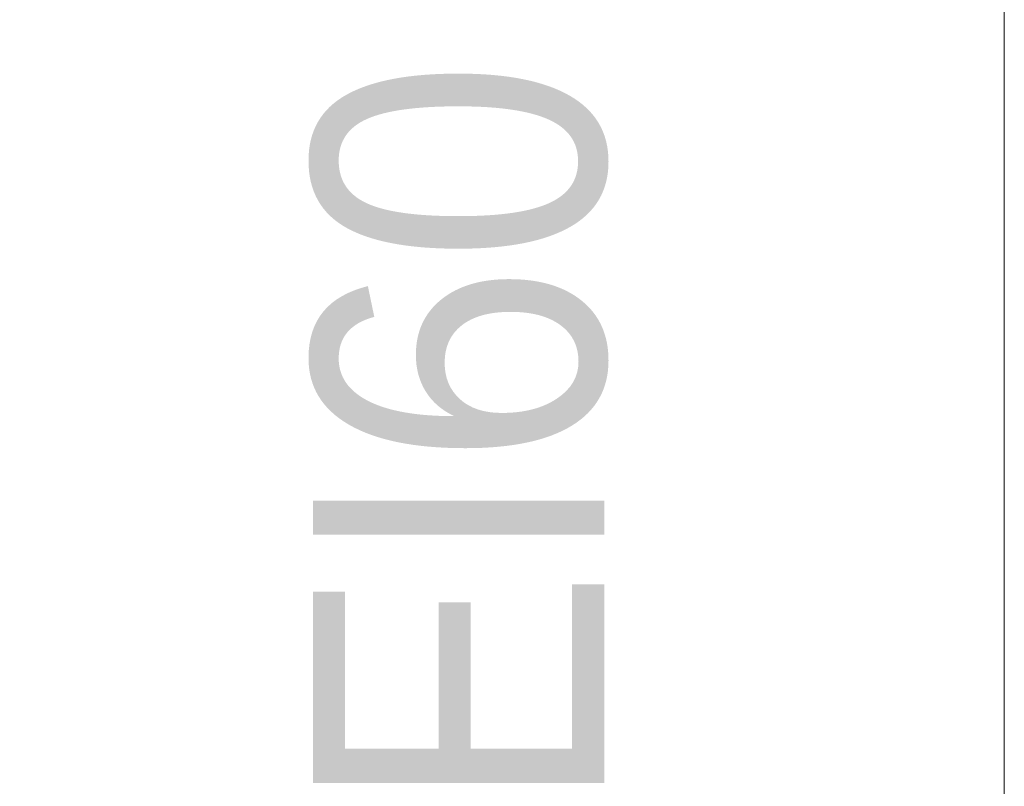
# Model space of a CAD drawing. Header units: centimetres. Extents: x -1631 to 21770, y -8842 to 3590.
# Tile 66 of 87: x 425 to 486, y 1036 to 1084. Entities that reach past the tile are written whole.
import ezdxf

# ---------------------------------------------------------------- set-up
doc = ezdxf.new("R2010")
doc.units = ezdxf.units.CM
doc.linetypes.add('Dash', pattern=[60, 30, -30])
for name, color, linetype, lineweight in [('A-DOOR', 31, 'Continuous', 13), ('A-DOOR-HDLN', 31, 'Dash', 9), ('G-ANNO-TEXT', 231, 'Continuous', 13)]:
    doc.layers.add(name, color=color, linetype=linetype, lineweight=lineweight)
doc.styles.add('Arial', font='arial.ttf', dxfattribs={"width": 0.9, "height": 18})

# ---------------------------------------------------------------- blocks, each defined once
blk = doc.blocks.new('Schueco_FWS_ADS-75-SimplySmart_inw_Family-02 - FWS SI insert unit 90-2368450-5_piętro III __10_50 m_ - stan projektowany')
at = {"layer": 'A-DOOR'}
blk.add_line((-72.3, -7.6), (-72.3, -101.55), dxfattribs=at)
at = {"layer": 'A-DOOR-HDLN'}
blk.add_arc((-72.3, -7.6), 93.95, 270, 0, dxfattribs=at)

msp = doc.modelspace()

# ---------------------------------------------------------------- block references
at = {"layer": 'A-DOOR', "rotation": 180}
msp.add_blockref('Schueco_FWS_ADS-75-SimplySmart_inw_Family-02 - FWS SI insert unit 90-2368450-5_piętro III __10_50 m_ - stan projektowany', (413.877, 1013.376), dxfattribs=at)

# ---------------------------------------------------------------- texts
at = {"layer": 'G-ANNO-TEXT', "color": 1, "insert": (443.483, 1034.753), "char_height": 18, "width": 46.2681, "attachment_point": 1, "rotation": 90, "line_spacing_factor": 0.936439, "style": 'Arial'}
msp.add_mtext('\\pt114.3,228.6,342.9,457.2,571.5,685.8,800.1,914.4,1028.7,1143,1257.3,1371.6,1485.9,1600.2,1714.5,1828.8,1943.1,2057.4,2171.7,2286,2400.3,2514.6,2628.9,2743.2,2857.5,2971.8,3086.1,3200.4,3314.7,3429,3543.3,3657.6;EI60', dxfattribs=at)

doc.saveas('drawing.dxf')
